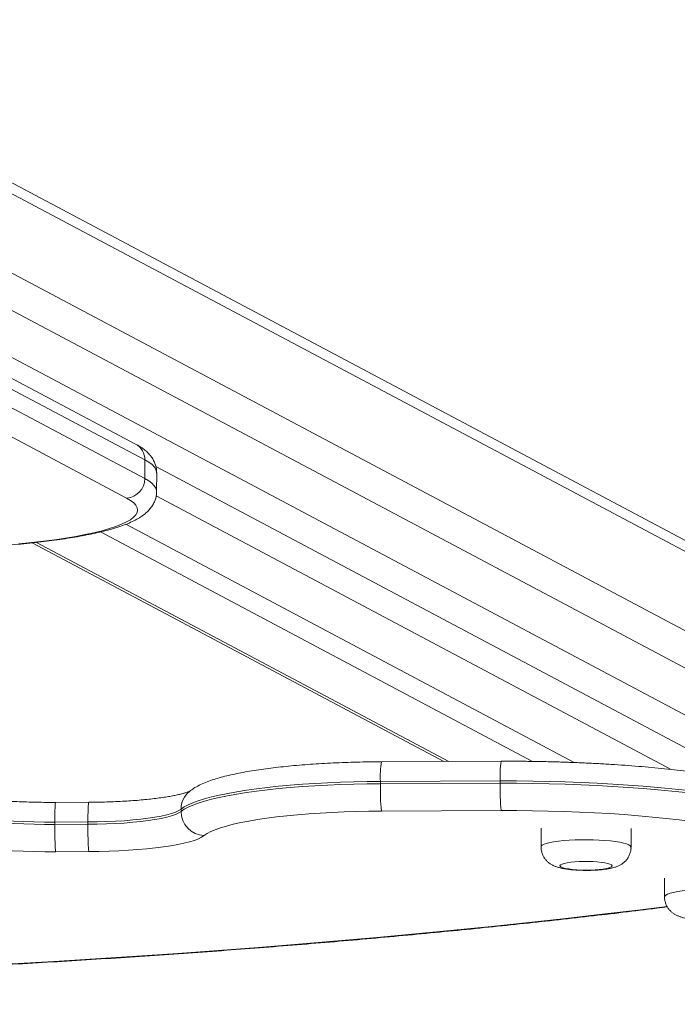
# Model space of a CAD drawing. Header units: millimetres. Extents: x 4385 to 11928, y 17253 to 36963.
# Tile 206 of 256: x 7693.222 to 7693.501, y 18767.574 to 18767.992. Entities that reach past the tile are written whole.
import ezdxf

# ---------------------------------------------------------------- set-up
doc = ezdxf.new("R2010")
doc.units = ezdxf.units.MM
doc.layers.add('БЛАГО_Ботаническая_Р$0$БЛАГО_МАФ', color=7, linetype='Continuous', lineweight=0, true_color=0x000000)

# ---------------------------------------------------------------- blocks, each defined once
blk = doc.blocks.new('БЛАГО_Ботаническая_Р$0$дио 1.15')
at = {"layer": 'БЛАГО_Ботаническая_Р$0$БЛАГО_МАФ'}
for p, q in [((-1.812531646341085, -0.7628434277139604), (-1.446843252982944, -0.06925238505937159)), ((-1.761754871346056, -0.806796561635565), (-1.396991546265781, -0.1149600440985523)), ((-1.452257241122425, -0.1171192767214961), (-1.809470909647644, -0.7946366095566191)), ((-1.436420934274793, -0.1171192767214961), (-1.79363460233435, -0.7946366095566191)), ((-1.40276868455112, -0.1171192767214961), (-1.76845709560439, -0.8107103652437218)), ((-1.599354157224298, -0.2944785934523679), (-1.511921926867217, -0.1283337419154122)), ((-1.576412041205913, -0.2982181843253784), (-1.488979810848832, -0.1320730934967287)), ((-1.503602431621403, -0.1359912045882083), (-1.591034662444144, -0.3021360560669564)), ((-1.583116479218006, -0.3021360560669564), (-1.495684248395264, -0.1359912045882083)), ((-1.61845886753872, -0.2544907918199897), (-1.710618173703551, -0.4292869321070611)), ((-1.618259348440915, -0.2563111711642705), (-1.710602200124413, -0.4314552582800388)), ((-1.749338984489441, -0.2789229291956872), (-1.749436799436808, -0.2648863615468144)), ((-1.737873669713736, -0.264454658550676), (-1.736883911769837, -0.264454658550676)), ((-1.737873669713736, -0.264454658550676), (-1.737775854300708, -0.2784912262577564)), ((-1.736786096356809, -0.2784912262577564), (-1.736883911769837, -0.264454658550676)), ((-1.728414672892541, -0.2788513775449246), (-1.728512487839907, -0.2648145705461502)), ((-1.737775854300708, -0.2784912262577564), (-1.736786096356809, -0.2784912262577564)), ((-1.613716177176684, -0.2834732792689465), (-1.710468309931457, -0.4669805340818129)), ((-1.610466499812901, -0.2941471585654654), (-1.710872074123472, -0.4845836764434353)), ((-1.583116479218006, -0.3021360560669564), (-1.591034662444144, -0.3021360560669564)), ((-1.585945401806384, -0.3068546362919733), (-1.719084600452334, -0.5593762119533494)), ((-1.59836595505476, -0.3069754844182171), (-1.713716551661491, -0.5257577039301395)), ((-1.596477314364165, -0.3071846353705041), (-1.588559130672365, -0.3071846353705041)), ((-1.732172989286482, -0.3179614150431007), (-1.731183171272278, -0.3179614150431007)), ((-1.731363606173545, -0.4537068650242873), (-1.731736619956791, -0.4029360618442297)), ((-1.720173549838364, -0.4024926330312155), (-1.719800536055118, -0.4532631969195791)), ((-1.720173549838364, -0.4024926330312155), (-1.719183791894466, -0.4024926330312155)), ((-1.718810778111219, -0.4532631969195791), (-1.719183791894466, -0.4024926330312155)), ((-1.710439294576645, -0.4536329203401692), (-1.710812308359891, -0.4028623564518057)), ((-1.719800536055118, -0.4532631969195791), (-1.718810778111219, -0.4532631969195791)), ((-1.738836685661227, -0.4707115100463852), (-1.746754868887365, -0.4707115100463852)), ((-1.746754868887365, -0.5088526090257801), (-1.738836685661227, -0.5088526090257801)), ((-1.7466148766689, -0.5088339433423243), (-1.746754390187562, -0.5088526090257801)), ((-1.75980167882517, -0.523129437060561), (-1.767719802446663, -0.523129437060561))]:
    blk.add_line(p, q, dxfattribs=at)
at = {"layer": 'БЛАГО_Ботаническая_Р$0$БЛАГО_МАФ', "flags": 128}
for points in [[(-1.797079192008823, -0.2465435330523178), (-1.795998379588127, -0.264292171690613), (-1.794861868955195, -0.2819144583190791), (-1.793670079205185, -0.2994036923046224), (-1.792423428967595, -0.3167538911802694), (-1.791122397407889, -0.3339585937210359), (-1.789767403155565, -0.351011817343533), (-1.78835898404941, -0.3679071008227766), (-1.786897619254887, -0.3846387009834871), (-1.785383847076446, -0.4012006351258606), (-1.783818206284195, -0.4175866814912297), (-1.782201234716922, -0.4337910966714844), (-1.780533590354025, -0.4498078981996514), (-1.77881575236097, -0.4656315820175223), (-1.77704843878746, -0.4812564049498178), (-1.775232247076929, -0.4966766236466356), (-1.773367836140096, -0.5118867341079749), (-1.771798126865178, -0.5242400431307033)], [(-1.749436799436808, -0.2648863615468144), (-1.749441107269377, -0.2602548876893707), (-1.749386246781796, -0.2556353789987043), (-1.749272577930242, -0.2510548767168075), (-1.749100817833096, -0.2465406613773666), (-1.748871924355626, -0.2421190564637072), (-1.748587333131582, -0.2378163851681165), (-1.748248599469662, -0.2336582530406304), (-1.747857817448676, -0.2296690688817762), (-1.747417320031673, -0.2258727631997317), (-1.746929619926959, -0.2222911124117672), (-1.746397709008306, -0.2189458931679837), (-1.745824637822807, -0.215856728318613), (-1.745213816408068, -0.2130420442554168), (-1.744568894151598, -0.2105178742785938), (-1.743893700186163, -0.2083000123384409), (-1.743192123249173, -0.2064009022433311)], [(-1.732669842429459, -0.2157069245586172), (-1.733336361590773, -0.2175378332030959), (-1.733973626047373, -0.2197140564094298), (-1.734576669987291, -0.222218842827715), (-1.735140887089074, -0.2250325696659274), (-1.735661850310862, -0.2281341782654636), (-1.736135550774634, -0.2314990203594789), (-1.736558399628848, -0.2351012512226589), (-1.73692704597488, -0.2389133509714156), (-1.73723867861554, -0.2429054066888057), (-1.737490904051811, -0.2470470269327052), (-1.737681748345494, -0.2513059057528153), (-1.737809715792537, -0.2556492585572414), (-1.737873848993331, -0.2600433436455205), (-1.737873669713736, -0.264454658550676)], [(-1.736883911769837, -0.264454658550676), (-1.736884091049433, -0.2600433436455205), (-1.736819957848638, -0.2556492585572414), (-1.736691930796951, -0.2513059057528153), (-1.736501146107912, -0.2470470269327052), (-1.736248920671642, -0.2429054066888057), (-1.735937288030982, -0.2389133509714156), (-1.735568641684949, -0.2351012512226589), (-1.735145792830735, -0.2314990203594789), (-1.734672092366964, -0.2281341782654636), (-1.73415106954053, -0.2250325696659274), (-1.733586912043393, -0.222218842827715), (-1.732983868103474, -0.2197140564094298), (-1.732346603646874, -0.2175378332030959), (-1.731680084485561, -0.2157069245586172)], [(-1.618880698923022, -0.248945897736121), (-1.618337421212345, -0.2542005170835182), (-1.617741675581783, -0.259244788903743), (-1.617095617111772, -0.264059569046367), (-1.616401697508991, -0.2686264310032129), (-1.615662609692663, -0.2729286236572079), (-1.614881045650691, -0.2769496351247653), (-1.614059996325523, -0.2806743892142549), (-1.613202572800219, -0.2840890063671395), (-1.612311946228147, -0.287180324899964), (-1.611391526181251, -0.2899368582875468), (-1.6104447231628, -0.2923483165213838), (-1.609475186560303, -0.2944056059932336), (-1.608486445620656, -0.2961005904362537), (-1.60748238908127, -0.297427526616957), (-1.606466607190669, -0.2983809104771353), (-1.605443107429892, -0.2989573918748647), (-1.604415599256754, -0.299154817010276), (-1.603388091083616, -0.2989724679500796), (-1.602364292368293, -0.2984105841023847), (-1.601348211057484, -0.2974717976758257), (-1.600343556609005, -0.2961596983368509), (-1.599354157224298, -0.2944785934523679)], [(-1.742402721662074, -0.3277974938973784), (-1.74310046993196, -0.3267603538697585), (-1.743781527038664, -0.3253793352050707), (-1.744441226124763, -0.3236632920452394), (-1.745075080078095, -0.3216241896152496), (-1.745678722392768, -0.3192761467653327), (-1.746248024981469, -0.3166354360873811), (-1.746779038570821, -0.3137197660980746), (-1.747268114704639, -0.3105494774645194), (-1.747711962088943, -0.3071461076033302), (-1.748107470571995, -0.3035333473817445), (-1.748451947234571, -0.2997356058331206), (-1.748742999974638, -0.2957794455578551), (-1.748978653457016, -0.2916914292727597), (-1.749157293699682, -0.2875002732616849), (-1.749277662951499, -0.283234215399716), (-1.749338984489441, -0.2789229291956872)], [(-1.737775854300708, -0.2784912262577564), (-1.737715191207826, -0.2824682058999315), (-1.737592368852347, -0.2863927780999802), (-1.737408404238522, -0.2902297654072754), (-1.73716503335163, -0.2939449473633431), (-1.736864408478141, -0.2975045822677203), (-1.736509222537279, -0.3008773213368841), (-1.736102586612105, -0.3040325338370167), (-1.735648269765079, -0.3069422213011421), (-1.7351502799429, -0.3095800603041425), (-1.734613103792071, -0.3119223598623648), (-1.734041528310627, -0.3139483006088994), (-1.733440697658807, -0.315639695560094), (-1.732815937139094, -0.3169814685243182), (-1.732172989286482, -0.3179614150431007)], [(-1.731183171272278, -0.3179614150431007), (-1.731826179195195, -0.3169814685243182), (-1.732450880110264, -0.315639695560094), (-1.733051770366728, -0.3139483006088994), (-1.733623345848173, -0.3119223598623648), (-1.734160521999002, -0.3095800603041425), (-1.734658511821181, -0.3069422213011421), (-1.735112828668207, -0.3040325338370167), (-1.735519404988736, -0.3008773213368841), (-1.735874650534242, -0.2975045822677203), (-1.73617527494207, -0.2939449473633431), (-1.736418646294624, -0.2902297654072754), (-1.736602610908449, -0.2863927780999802), (-1.736725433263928, -0.2824682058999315), (-1.736786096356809, -0.2784912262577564)], [(-1.591034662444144, -0.3021360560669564), (-1.592023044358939, -0.3038298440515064), (-1.593025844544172, -0.3051831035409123), (-1.594039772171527, -0.3061910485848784), (-1.595061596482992, -0.306850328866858), (-1.596087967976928, -0.3071595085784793), (-1.596479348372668, -0.3071846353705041)], [(-1.588559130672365, -0.3071846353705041), (-1.588169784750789, -0.3071595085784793), (-1.587143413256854, -0.306850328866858), (-1.586121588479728, -0.3061910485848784), (-1.585107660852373, -0.3051831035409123), (-1.584104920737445, -0.3038298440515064), (-1.583116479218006, -0.3021360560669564)], [(-1.732172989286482, -0.3179614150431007), (-1.731251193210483, -0.3192735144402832), (-1.73034501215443, -0.3209330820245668), (-1.72945797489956, -0.3229336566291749), (-1.728593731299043, -0.3252671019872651), (-1.72775563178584, -0.3279245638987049), (-1.726947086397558, -0.3308950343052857), (-1.726171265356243, -0.3341667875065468), (-1.725431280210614, -0.337726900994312), (-1.724730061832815, -0.3415610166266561), (-1.724070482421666, -0.3456538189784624), (-1.723455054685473, -0.349989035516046), (-1.722886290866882, -0.3545496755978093), (-1.722366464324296, -0.3593173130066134), (-1.721897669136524, -0.3642728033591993), (-1.72148170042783, -0.3693965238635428), (-1.721120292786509, -0.3746681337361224), (-1.720814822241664, -0.3800665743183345), (-1.72056654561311, -0.3855705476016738), (-1.72037641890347, -0.3911575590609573), (-1.720245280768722, -0.3968058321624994), (-1.720173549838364, -0.4024926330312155)], [(-1.719183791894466, -0.4024926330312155), (-1.719255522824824, -0.3968058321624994), (-1.719386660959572, -0.3911575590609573), (-1.71957678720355, -0.3855705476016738), (-1.719825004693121, -0.3800665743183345), (-1.720130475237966, -0.3746681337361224), (-1.720491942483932, -0.3693965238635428), (-1.720907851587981, -0.3642728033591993), (-1.721376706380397, -0.3593173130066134), (-1.721896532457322, -0.3545496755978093), (-1.722465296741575, -0.349989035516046), (-1.723080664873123, -0.3456538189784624), (-1.723740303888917, -0.3415610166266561), (-1.724441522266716, -0.337726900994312), (-1.725181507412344, -0.3341667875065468), (-1.72595732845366, -0.3308950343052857), (-1.726765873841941, -0.3279245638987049), (-1.727603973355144, -0.3252671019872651), (-1.728468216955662, -0.3229336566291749), (-1.729355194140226, -0.3209330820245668), (-1.730261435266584, -0.3192735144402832), (-1.731183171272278, -0.3179614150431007)], [(-1.731736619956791, -0.4029360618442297), (-1.731804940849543, -0.3976292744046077), (-1.731931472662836, -0.3923612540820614), (-1.732115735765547, -0.3871552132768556), (-1.732356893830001, -0.3820341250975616), (-1.732653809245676, -0.3770207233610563), (-1.733005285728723, -0.3721365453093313), (-1.733409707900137, -0.3674033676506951), (-1.733865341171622, -0.3628420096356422), (-1.734370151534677, -0.3584723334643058), (-1.734921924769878, -0.354313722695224), (-1.735518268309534, -0.3503841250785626), (-1.736156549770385, -0.3467012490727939), (-1.736833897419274, -0.3432811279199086), (-1.737547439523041, -0.3401388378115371), (-1.738294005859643, -0.3372877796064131), (-1.739070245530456, -0.3347411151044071), (-1.739872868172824, -0.332509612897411), (-1.7406982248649, -0.3306030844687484), (-1.741542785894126, -0.3290301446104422), (-1.742402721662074, -0.3277974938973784)], [(-1.743676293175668, -0.5702661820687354), (-1.742663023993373, -0.5675316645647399), (-1.74167643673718, -0.5644626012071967), (-1.740719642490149, -0.5610688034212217), (-1.73979563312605, -0.5573605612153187), (-1.738907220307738, -0.5533493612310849), (-1.738057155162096, -0.5490474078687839), (-1.737248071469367, -0.5444681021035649), (-1.736482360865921, -0.5396255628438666), (-1.735762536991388, -0.5345346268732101), (-1.735090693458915, -0.5292108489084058), (-1.73446892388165, -0.523670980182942), (-1.733899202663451, -0.5179320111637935), (-1.733383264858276, -0.5120111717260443), (-1.732922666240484, -0.5059273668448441), (-1.732518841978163, -0.499699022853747), (-1.732173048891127, -0.4933452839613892), (-1.731886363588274, -0.4868857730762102), (-1.731659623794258, -0.4803403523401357), (-1.731493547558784, -0.4737293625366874), (-1.731388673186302, -0.4670731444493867), (-1.731345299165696, -0.4603920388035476), (-1.731363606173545, -0.4537068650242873)], [(-1.719800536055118, -0.4532631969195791), (-1.719780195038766, -0.4601905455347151), (-1.71982099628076, -0.4671147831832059), (-1.719922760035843, -0.4740160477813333), (-1.720085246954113, -0.4808751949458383), (-1.720307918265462, -0.4876728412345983), (-1.720590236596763, -0.4943896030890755), (-1.720931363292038, -0.5010065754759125), (-1.721330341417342, -0.5075053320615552), (-1.721786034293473, -0.5138672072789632), (-1.722297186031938, -0.5200747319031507), (-1.722862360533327, -0.5261099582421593), (-1.723479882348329, -0.5319561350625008), (-1.724148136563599, -0.5375967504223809), (-1.724865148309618, -0.5430157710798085), (-1.725628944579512, -0.5481978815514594), (-1.726437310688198, -0.5531287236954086), (-1.727287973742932, -0.557794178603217), (-1.728178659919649, -0.5621813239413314), (-1.729106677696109, -0.5662774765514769), (-1.730069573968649, -0.5700711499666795), (-1.731064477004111, -0.57355205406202), (-1.732088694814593, -0.5767096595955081), (-1.733139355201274, -0.5795358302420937)], [(-1.732149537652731, -0.5795358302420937), (-1.731098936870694, -0.5767096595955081), (-1.730074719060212, -0.57355205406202), (-1.729079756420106, -0.5700711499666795), (-1.72811691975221, -0.5662774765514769), (-1.727188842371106, -0.5621813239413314), (-1.726298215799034, -0.557794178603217), (-1.725447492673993, -0.5531287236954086), (-1.724639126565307, -0.5481978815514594), (-1.72387539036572, -0.5430157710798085), (-1.723158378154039, -0.5375967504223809), (-1.72249012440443, -0.5319561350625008), (-1.721872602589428, -0.5261099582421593), (-1.721307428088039, -0.5200747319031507), (-1.720796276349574, -0.5138672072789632), (-1.720340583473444, -0.5075053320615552), (-1.719941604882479, -0.5010065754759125), (-1.719600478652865, -0.4943896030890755), (-1.719318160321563, -0.4876728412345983), (-1.719095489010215, -0.4808751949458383), (-1.718933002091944, -0.4740160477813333), (-1.718831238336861, -0.4671147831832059), (-1.718790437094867, -0.4601905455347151), (-1.718810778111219, -0.4532631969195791)], [(-1.746754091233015, -0.4707115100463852), (-1.746462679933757, -0.4707928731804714), (-1.746036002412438, -0.4712092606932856), (-1.74562266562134, -0.471971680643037), (-1.745230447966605, -0.4730657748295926), (-1.744866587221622, -0.4744714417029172), (-1.744537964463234, -0.476162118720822), (-1.744250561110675, -0.4781066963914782), (-1.744009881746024, -0.4802685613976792), (-1.743820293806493, -0.4826077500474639), (-1.743685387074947, -0.4850807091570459), (-1.74360767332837, -0.4876410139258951), (-1.743588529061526, -0.4902412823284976), (-1.743628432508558, -0.492832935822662), (-1.743726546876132, -0.4953678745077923), (-1.743881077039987, -0.4977987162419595), (-1.744089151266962, -0.5000802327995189), (-1.744346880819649, -0.5021700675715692), (-1.744649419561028, -0.504028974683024), (-1.744991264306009, -0.5056224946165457), (-1.745365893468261, -0.5069207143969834), (-1.745766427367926, -0.5078999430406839), (-1.746185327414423, -0.5085417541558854), (-1.7466148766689, -0.5088339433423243)], [(-1.754591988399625, -0.5008120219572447), (-1.754266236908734, -0.5005475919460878), (-1.753953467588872, -0.4999373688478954), (-1.753663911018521, -0.4990004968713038), (-1.753406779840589, -0.4977673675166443), (-1.753190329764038, -0.496277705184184), (-1.753021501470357, -0.4945791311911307), (-1.7529057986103, -0.4927264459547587), (-1.752846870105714, -0.4907789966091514), (-1.752846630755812, -0.4887997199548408), (-1.75290514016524, -0.4868517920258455), (-1.753020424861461, -0.4849981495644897), (-1.753188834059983, -0.4832983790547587), (-1.753404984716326, -0.481806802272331), (-1.753661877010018, -0.4805717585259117), (-1.753951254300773, -0.4796324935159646), (-1.754263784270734, -0.4790196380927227), (-1.754589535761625, -0.4787525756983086), (-1.754917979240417, -0.4788401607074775), (-1.7552385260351, -0.4792792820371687), (-1.755540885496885, -0.4800560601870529), (-1.755815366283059, -0.4811453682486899), (-1.756053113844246, -0.4825122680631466), (-1.756246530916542, -0.4841127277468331), (-1.756389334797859, -0.485895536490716), (-1.756477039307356, -0.487803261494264), (-1.756506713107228, -0.4897746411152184), (-1.756477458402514, -0.4917462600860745), (-1.75639023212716, -0.4936544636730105), (-1.756247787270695, -0.4954384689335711), (-1.756054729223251, -0.4970406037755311), (-1.755817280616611, -0.4984094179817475), (-1.755543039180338, -0.4995008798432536), (-1.75524085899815, -0.5002800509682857), (-1.754920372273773, -0.5007218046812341), (-1.754591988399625, -0.5008120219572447)], [(-1.767719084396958, -0.523129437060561), (-1.767427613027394, -0.5232108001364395), (-1.767000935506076, -0.5236271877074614), (-1.766587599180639, -0.5243896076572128), (-1.766195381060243, -0.5254837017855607), (-1.765831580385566, -0.526889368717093), (-1.765502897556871, -0.5285800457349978), (-1.765215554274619, -0.530524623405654), (-1.764974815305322, -0.5326864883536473), (-1.764785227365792, -0.5350256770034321), (-1.764650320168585, -0.5374986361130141), (-1.764572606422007, -0.5400589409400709), (-1.764553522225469, -0.5426592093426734), (-1.764593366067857, -0.5452511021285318), (-1.764691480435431, -0.5477858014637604), (-1.764846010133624, -0.5502168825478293), (-1.7650540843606, -0.5524981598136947), (-1.765311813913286, -0.5545879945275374), (-1.765614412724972, -0.5564469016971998), (-1.765956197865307, -0.5580404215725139), (-1.766330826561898, -0.5593388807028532), (-1.766731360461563, -0.560317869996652), (-1.767150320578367, -0.5609596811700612), (-1.767579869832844, -0.5612518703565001)]]:
    blk.add_lwpolyline(points, dxfattribs=at)
at = {"layer": 'БЛАГО_Ботаническая_Р$0$БЛАГО_МАФ'}
for centre, radius, start, end in [((-1.591089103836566, -0.2938470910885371), 0.00828914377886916, 184.3692706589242, 270.376309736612), ((-1.582990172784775, -0.294656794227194), 0.007480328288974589, 269.0325067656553, 331.5689542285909), ((-1.732144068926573, -0.3282291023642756), 0.01026772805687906, 90.16137920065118, 177.5908367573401), ((-1.73112953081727, -0.3275309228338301), 0.009569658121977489, 39.22478406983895, 90.32115944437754), ((-1.722287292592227, -0.4983575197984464), 0.09588818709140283, 88.73687941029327, 95.65540643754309), ((-1.716740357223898, -0.4421277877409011), 0.03971039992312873, 81.41467869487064, 93.52771494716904), ((-1.721916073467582, -0.54902984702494), 0.09579001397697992, 88.73451129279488, 95.66014335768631), ((-1.716366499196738, -0.4928538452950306), 0.03966603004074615, 81.40623641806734, 93.53288785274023)]:
    blk.add_arc(centre, radius, start, end, dxfattribs=at)
for points, knots in [([(-1.806051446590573, -0.007320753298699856), (-1.806022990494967, -0.009120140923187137), (-1.805901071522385, -0.01682960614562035), (-1.805648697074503, -0.03042731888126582), (-1.80527347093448, -0.04809505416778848), (-1.804844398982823, -0.06571914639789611), (-1.804363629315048, -0.08329497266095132), (-1.80383086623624, -0.1008167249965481), (-1.803246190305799, -0.1182789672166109), (-1.802609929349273, -0.1356762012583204), (-1.801922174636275, -0.15300297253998), (-1.80118325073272, -0.170253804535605), (-1.80039324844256, -0.1874232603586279), (-1.799552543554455, -0.2045059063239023), (-1.798661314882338, -0.2214963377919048), (-1.797719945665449, -0.2383892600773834), (-1.796728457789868, -0.2551793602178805), (-1.795687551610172, -0.2718613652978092), (-1.794597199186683, -0.2884299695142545), (-1.793457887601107, -0.3048800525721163), (-1.792269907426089, -0.3212063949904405), (-1.791033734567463, -0.3374038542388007), (-1.7897496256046, -0.3534674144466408), (-1.78841799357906, -0.3693920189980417), (-1.787039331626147, -0.3851727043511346), (-1.785613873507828, -0.4008044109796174), (-1.784142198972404, -0.4162823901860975), (-1.782624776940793, -0.4316017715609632), (-1.781061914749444, -0.4467577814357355), (-1.779454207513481, -0.4617457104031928), (-1.777801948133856, -0.47655999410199), (-1.776106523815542, -0.4912005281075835), (-1.774364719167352, -0.5056453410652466), (-1.772995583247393, -0.516692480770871), (-1.772193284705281, -0.5228581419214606), (-1.772000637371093, -0.5243386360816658)], [0, 0, 0, 0, 0.009624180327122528, 0.04123474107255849, 0.0728464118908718, 0.1044580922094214, 0.1360703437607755, 0.1676828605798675, 0.1992957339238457, 0.2309094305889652, 0.2625235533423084, 0.2941384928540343, 0.3257541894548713, 0.3573705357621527, 0.3889877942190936, 0.4206057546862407, 0.4522250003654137, 0.4838452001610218, 0.5154664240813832, 0.5470890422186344, 0.5787129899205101, 0.6103381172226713, 0.6419650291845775, 0.6735934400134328, 0.7052237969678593, 0.7368557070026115, 0.7684898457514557, 0.8001260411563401, 0.8317648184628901, 0.863405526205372, 0.89504923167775, 0.9266954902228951, 0.9583452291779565, 0.9899978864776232, 1, 1, 1, 1]), ([(-1.728511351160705, -0.2648143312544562), (-1.728515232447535, -0.2642174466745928), (-1.728528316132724, -0.2622051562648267), (-1.728512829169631, -0.2587717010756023), (-1.728446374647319, -0.2545398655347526), (-1.72832807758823, -0.2503525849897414), (-1.728160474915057, -0.2462358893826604), (-1.727944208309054, -0.2422146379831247), (-1.727681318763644, -0.2383137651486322), (-1.727373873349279, -0.234557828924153), (-1.727024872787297, -0.2309711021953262), (-1.726637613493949, -0.2275776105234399), (-1.726216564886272, -0.2244012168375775), (-1.725766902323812, -0.2214657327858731), (-1.725295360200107, -0.2187947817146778), (-1.724810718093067, -0.2164122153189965), (-1.724324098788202, -0.2143414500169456), (-1.72385061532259, -0.2126044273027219), (-1.723425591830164, -0.2112719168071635), (-1.723157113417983, -0.2105504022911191), (-1.723038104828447, -0.2102580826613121), (-1.723021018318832, -0.210216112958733)], [0, 0, 0, 0, 0.02507878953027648, 0.0845486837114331, 0.1440236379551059, 0.2034615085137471, 0.2628433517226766, 0.322134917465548, 0.3813040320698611, 0.4403083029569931, 0.4990988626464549, 0.557613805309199, 0.6157702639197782, 0.6734628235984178, 0.7305507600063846, 0.7868446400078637, 0.842096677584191, 0.8959770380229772, 0.9480630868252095, 0.9925431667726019, 1, 1, 1, 1]), ([(-1.620273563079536, -0.2325933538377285), (-1.620216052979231, -0.2335394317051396), (-1.620049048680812, -0.2362867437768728), (-1.619733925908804, -0.2407520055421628), (-1.619312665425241, -0.2459356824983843), (-1.618841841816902, -0.2509792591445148), (-1.618323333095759, -0.2558704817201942), (-1.617757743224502, -0.2605961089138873), (-1.617145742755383, -0.2651438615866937), (-1.616488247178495, -0.2695031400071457), (-1.615785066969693, -0.2736644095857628), (-1.61503625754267, -0.2776189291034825), (-1.614240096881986, -0.2813615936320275), (-1.613394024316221, -0.2848885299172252), (-1.612492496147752, -0.2882003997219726), (-1.61152535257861, -0.2913024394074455), (-1.610474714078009, -0.2942060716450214), (-1.609308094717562, -0.2969309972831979), (-1.608044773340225, -0.29935455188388), (-1.60671303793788, -0.301399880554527), (-1.60536869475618, -0.3030386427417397), (-1.603992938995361, -0.3043570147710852), (-1.602543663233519, -0.3054219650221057), (-1.600993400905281, -0.3062597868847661), (-1.599283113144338, -0.3068582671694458), (-1.597750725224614, -0.3071761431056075), (-1.596791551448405, -0.3071517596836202), (-1.596484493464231, -0.3071439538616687)], [0, 0, 0, 0, 0.02337875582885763, 0.06788948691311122, 0.1124406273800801, 0.1570479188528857, 0.2017230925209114, 0.2464829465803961, 0.2913486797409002, 0.3363476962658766, 0.3815166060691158, 0.4269008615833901, 0.4725680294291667, 0.5186081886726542, 0.5651573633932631, 0.6124092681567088, 0.660658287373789, 0.7103363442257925, 0.7619569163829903, 0.8070153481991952, 0.8447583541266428, 0.8773417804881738, 0.9065432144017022, 0.9335718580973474, 0.9592958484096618, 0.9869694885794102, 1, 1, 1, 1]), ([(-1.749436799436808, -0.2648863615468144), (-1.749410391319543, -0.2648799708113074), (-1.749277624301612, -0.2648478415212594), (-1.748719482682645, -0.2647686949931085), (-1.747193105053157, -0.2646529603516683), (-1.744517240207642, -0.2645433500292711), (-1.741267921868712, -0.2644687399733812), (-1.739005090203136, -0.2644593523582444), (-1.737873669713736, -0.264454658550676)], [0, 0, 0, 0, 0.02811417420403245, 0.1413435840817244, 0.3560060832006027, 0.5706707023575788, 0.7853344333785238, 1, 1, 1, 1]), ([(-1.728545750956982, -0.2648145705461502), (-1.728537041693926, -0.2648068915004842), (-1.728473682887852, -0.2647510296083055), (-1.729126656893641, -0.264653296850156), (-1.730916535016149, -0.2645432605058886), (-1.733602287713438, -0.2644687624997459), (-1.735790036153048, -0.2644593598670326), (-1.736883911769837, -0.264454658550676)], [0, 0, 0, 0, 0.03831648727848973, 0.2787366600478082, 0.5191588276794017, 0.7595791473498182, 1, 1, 1, 1]), ([(-1.749338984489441, -0.2789229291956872), (-1.749312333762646, -0.2789165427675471), (-1.749179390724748, -0.2788846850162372), (-1.748621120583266, -0.2788053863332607), (-1.747095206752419, -0.2786897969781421), (-1.744419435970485, -0.2785801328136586), (-1.74117009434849, -0.2785056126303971), (-1.738907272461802, -0.2784960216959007), (-1.737775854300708, -0.2784912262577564)], [0, 0, 0, 0, 0.02833474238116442, 0.1413433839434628, 0.3560095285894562, 0.5706711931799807, 0.7853343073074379, 1, 1, 1, 1]), ([(-1.728447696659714, -0.2788508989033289), (-1.728439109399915, -0.2788433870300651), (-1.728376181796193, -0.2787883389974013), (-1.72902888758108, -0.2786898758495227), (-1.73081864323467, -0.2785801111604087), (-1.733504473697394, -0.2785056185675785), (-1.735692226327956, -0.2784960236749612), (-1.736786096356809, -0.2784912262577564)], [0, 0, 0, 0, 0.03800489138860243, 0.2785042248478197, 0.5190012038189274, 0.7595019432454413, 0.9999999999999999, 0.9999999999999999, 0.9999999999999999, 0.9999999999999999]), ([(-1.723502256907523, -0.3217754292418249), (-1.723499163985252, -0.3217802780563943), (-1.723476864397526, -0.3218152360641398), (-1.723572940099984, -0.3216469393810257), (-1.72375351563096, -0.3212372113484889), (-1.724032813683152, -0.3205079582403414), (-1.724370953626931, -0.3194671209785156), (-1.72475512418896, -0.3180941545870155), (-1.72516558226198, -0.3163917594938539), (-1.725586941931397, -0.3143685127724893), (-1.726005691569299, -0.3120428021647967), (-1.726410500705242, -0.3094366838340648), (-1.726792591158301, -0.3065747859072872), (-1.727144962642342, -0.3034835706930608), (-1.727461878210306, -0.3001897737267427), (-1.727739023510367, -0.2967206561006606), (-1.727972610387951, -0.2931034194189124), (-1.728160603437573, -0.2893656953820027), (-1.728299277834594, -0.2855348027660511), (-1.728383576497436, -0.2820183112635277), (-1.728404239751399, -0.2797799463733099), (-1.728412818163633, -0.2788506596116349)], [0, 0, 0, 0, 0.006086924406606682, 0.0438844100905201, 0.08511422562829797, 0.1299957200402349, 0.1784262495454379, 0.2300471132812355, 0.2843616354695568, 0.3408506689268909, 0.399033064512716, 0.4585088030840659, 0.5189684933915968, 0.5801664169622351, 0.6419237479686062, 0.704100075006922, 0.7665943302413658, 0.829328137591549, 0.8922314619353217, 0.9552584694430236, 1, 1, 1, 1]), ([(-1.588551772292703, -0.3071439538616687), (-1.588236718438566, -0.3071514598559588), (-1.587306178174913, -0.3071736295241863), (-1.585793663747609, -0.3068669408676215), (-1.584108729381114, -0.3062888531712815), (-1.582569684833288, -0.3054680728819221), (-1.581160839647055, -0.3044507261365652), (-1.579848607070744, -0.3032253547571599), (-1.57859224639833, -0.3017468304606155), (-1.577438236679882, -0.3000807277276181), (-1.576746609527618, -0.2988254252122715), (-1.576412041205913, -0.2982181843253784)], [0, 0, 0, 0, 0.05084777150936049, 0.1501835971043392, 0.2493630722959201, 0.3509810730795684, 0.4581267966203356, 0.5747170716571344, 0.7058399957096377, 0.8577028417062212, 1, 1, 1, 1]), ([(-1.710812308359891, -0.4028623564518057), (-1.710820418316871, -0.4019605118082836), (-1.710843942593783, -0.3993446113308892), (-1.710923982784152, -0.3950301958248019), (-1.711069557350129, -0.3899480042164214), (-1.711268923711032, -0.3849254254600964), (-1.71152042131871, -0.3799800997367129), (-1.711823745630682, -0.375129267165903), (-1.712178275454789, -0.3703895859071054), (-1.712582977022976, -0.3657765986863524), (-1.713037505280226, -0.3613050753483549), (-1.713541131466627, -0.3569889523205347), (-1.714093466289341, -0.352840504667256), (-1.714694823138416, -0.3488698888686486), (-1.715346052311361, -0.345085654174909), (-1.716049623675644, -0.3414925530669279), (-1.716810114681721, -0.3380916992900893), (-1.717636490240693, -0.334878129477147), (-1.718545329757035, -0.3318367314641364), (-1.719568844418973, -0.3289398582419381), (-1.720706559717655, -0.3262804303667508), (-1.72193300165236, -0.3239836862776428), (-1.722968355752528, -0.3224190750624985), (-1.723593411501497, -0.3216343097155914), (-1.723742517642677, -0.3214471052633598)], [0, 0, 0, 0, 0.02455235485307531, 0.07121682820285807, 0.1179013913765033, 0.1646111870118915, 0.2113620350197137, 0.2581653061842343, 0.3050359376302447, 0.3519975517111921, 0.3990748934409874, 0.4462963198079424, 0.4937035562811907, 0.5413527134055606, 0.5893167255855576, 0.6377027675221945, 0.6866630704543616, 0.736427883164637, 0.7873588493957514, 0.8400322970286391, 0.8953332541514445, 0.9460588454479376, 0.9871324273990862, 1, 1, 1, 1]), ([(-1.723469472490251, -0.5739933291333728), (-1.723272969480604, -0.5734905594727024), (-1.722661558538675, -0.5719262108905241), (-1.721705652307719, -0.5691319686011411), (-1.720622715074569, -0.5655251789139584), (-1.719618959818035, -0.5617248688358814), (-1.718680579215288, -0.557732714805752), (-1.717799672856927, -0.5535419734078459), (-1.716970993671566, -0.5491520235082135), (-1.716191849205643, -0.54456523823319), (-1.715460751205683, -0.539786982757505), (-1.714777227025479, -0.5348240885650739), (-1.71414114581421, -0.5296856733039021), (-1.71355291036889, -0.5243815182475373), (-1.713013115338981, -0.518922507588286), (-1.71252219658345, -0.5133207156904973), (-1.712081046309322, -0.5075884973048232), (-1.711690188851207, -0.5017391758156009), (-1.711350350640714, -0.4957864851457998), (-1.711062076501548, -0.4897445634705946), (-1.710826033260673, -0.4836278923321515), (-1.710642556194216, -0.47745131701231), (-1.710511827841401, -0.4712297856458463), (-1.710435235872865, -0.4649788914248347), (-1.710410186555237, -0.4591068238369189), (-1.710430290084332, -0.4553262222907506), (-1.710439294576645, -0.4536329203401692)], [0, 0, 0, 0, 0.02245412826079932, 0.06986516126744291, 0.116017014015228, 0.1610525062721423, 0.2052954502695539, 0.2489694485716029, 0.2922249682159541, 0.3351657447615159, 0.3778649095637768, 0.4203776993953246, 0.4627406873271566, 0.5049849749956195, 0.5471351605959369, 0.5892060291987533, 0.6312158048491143, 0.6731734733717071, 0.7150891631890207, 0.7569711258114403, 0.7988257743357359, 0.840660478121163, 0.8824788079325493, 0.9242866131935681, 0.9660885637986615, 1, 1, 1, 1]), ([(-1.746746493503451, -0.4707462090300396), (-1.746900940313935, -0.4707357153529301), (-1.747587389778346, -0.4706890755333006), (-1.748770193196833, -0.4709234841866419), (-1.750196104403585, -0.471404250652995), (-1.751440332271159, -0.4721031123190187), (-1.752498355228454, -0.4729417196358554), (-1.753374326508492, -0.473881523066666), (-1.754081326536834, -0.4748851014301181), (-1.754648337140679, -0.4759403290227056), (-1.755119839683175, -0.4770949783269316), (-1.755552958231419, -0.4785149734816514), (-1.755908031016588, -0.4801719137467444), (-1.75618966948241, -0.4820543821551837), (-1.756392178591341, -0.4839827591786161), (-1.756531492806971, -0.4860045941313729), (-1.756609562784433, -0.4881138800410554), (-1.756626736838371, -0.490228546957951), (-1.756584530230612, -0.4923248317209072), (-1.756482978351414, -0.4943747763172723), (-1.756320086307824, -0.4963561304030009), (-1.756088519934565, -0.498266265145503), (-1.755761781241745, -0.500154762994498), (-1.755356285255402, -0.5017737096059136), (-1.754844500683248, -0.5031879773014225), (-1.754277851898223, -0.5043532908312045), (-1.753548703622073, -0.505469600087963), (-1.752617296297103, -0.5065193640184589), (-1.751483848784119, -0.5074381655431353), (-1.750172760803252, -0.5081740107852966), (-1.748727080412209, -0.5086502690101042), (-1.747560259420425, -0.5088728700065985), (-1.746898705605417, -0.5088298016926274), (-1.746749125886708, -0.5088200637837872)], [0, 0, 0, 0, 0.00880440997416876, 0.03913171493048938, 0.06764156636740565, 0.0947853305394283, 0.1209169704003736, 0.146385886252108, 0.1716840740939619, 0.197688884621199, 0.2261723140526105, 0.2607007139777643, 0.3085234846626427, 0.3501203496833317, 0.3891096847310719, 0.4298552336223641, 0.4693518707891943, 0.50831333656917, 0.5471753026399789, 0.5862309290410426, 0.6258632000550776, 0.6667172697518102, 0.7100993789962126, 0.7596315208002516, 0.7915946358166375, 0.8201677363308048, 0.8481425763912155, 0.876188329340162, 0.9045578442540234, 0.933283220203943, 0.9622922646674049, 0.9914741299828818, 1, 1, 1, 1]), ([(-1.767711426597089, -0.5231641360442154), (-1.767865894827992, -0.5231536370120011), (-1.76855236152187, -0.5231069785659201), (-1.769735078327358, -0.5233418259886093), (-1.771161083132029, -0.5238221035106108), (-1.772405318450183, -0.5245210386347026), (-1.773463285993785, -0.5253596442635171), (-1.774339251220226, -0.5262994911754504), (-1.775046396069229, -0.5273029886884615), (-1.77561315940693, -0.5283584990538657), (-1.776084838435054, -0.5295128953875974), (-1.776517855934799, -0.5309329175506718), (-1.776873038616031, -0.5325898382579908), (-1.777154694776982, -0.5344723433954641), (-1.77735707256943, -0.5364008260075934), (-1.777496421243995, -0.5384225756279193), (-1.77757456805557, -0.5405318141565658), (-1.777591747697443, -0.5426464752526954), (-1.777549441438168, -0.5447427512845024), (-1.777447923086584, -0.5467927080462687), (-1.777284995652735, -0.5487740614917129), (-1.777053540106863, -0.5506841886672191), (-1.776726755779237, -0.5525726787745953), (-1.776321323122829, -0.5541916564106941), (-1.775809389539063, -0.5556058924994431), (-1.775242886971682, -0.5567712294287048), (-1.774513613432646, -0.5578875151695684), (-1.773582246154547, -0.558937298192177), (-1.772448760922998, -0.5598560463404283), (-1.771137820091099, -0.5605923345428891), (-1.769691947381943, -0.5610679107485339), (-1.768525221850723, -0.5612913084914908), (-1.767863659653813, -0.5612478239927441), (-1.767714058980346, -0.5612379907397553)], [0, 0, 0, 0, 0.008805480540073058, 0.03913220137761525, 0.067640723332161, 0.09478523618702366, 0.1209161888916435, 0.1463848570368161, 0.171683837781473, 0.1976914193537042, 0.2261712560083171, 0.2606999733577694, 0.3085228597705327, 0.3501196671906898, 0.3891127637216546, 0.4298540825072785, 0.4693505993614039, 0.5083120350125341, 0.5471740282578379, 0.5862294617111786, 0.625861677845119, 0.6667158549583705, 0.7100979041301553, 0.7596296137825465, 0.7915929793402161, 0.8201659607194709, 0.8481410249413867, 0.8761867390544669, 0.9045553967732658, 0.9332837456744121, 0.9622913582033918, 0.9914728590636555, 1, 1, 1, 1])]:
    blk.add_open_spline(points, degree=3, knots=knots, dxfattribs=at)
blk = doc.blocks.new('*U1064')
at = {"layer": 'БЛАГО_Ботаническая_Р$0$БЛАГО_МАФ', "color": 1, "rotation": 89.8122082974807}
blk.add_blockref('БЛАГО_Ботаническая_Р$0$дио 1.15', (7692.978097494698, 18769.38939385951), dxfattribs=at)

msp = doc.modelspace()

# ---------------------------------------------------------------- block references
msp.add_blockref('*U1064', (0, 0))

doc.saveas('drawing.dxf')
